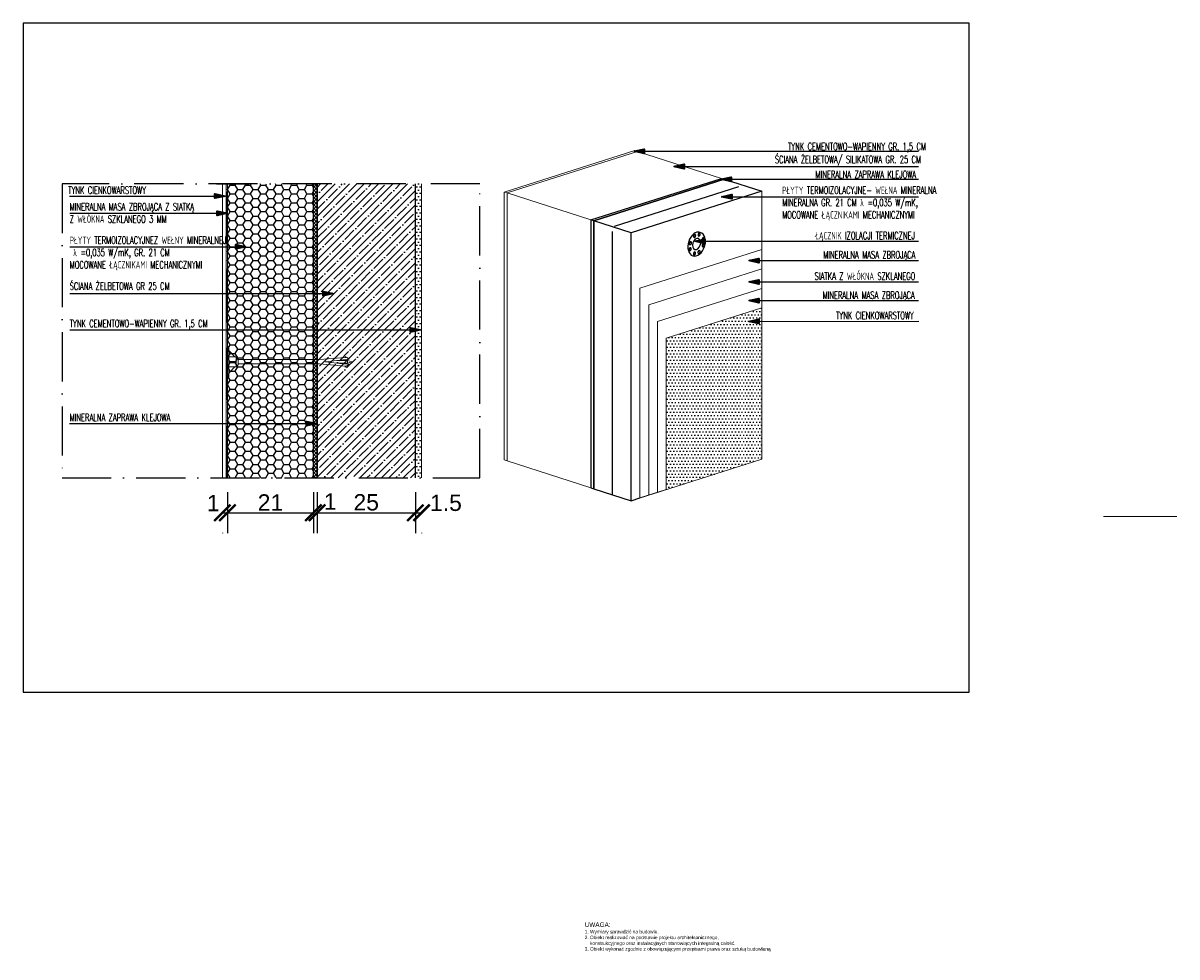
# Model space of a CAD drawing. Header units: millimetres. Extents: x -1427 to 15787, y -1578 to 5789.
# Tile 97 of 146: x 4136 to 4418, y 998 to 1226. Entities that reach past the tile are written whole.
import ezdxf

# ---------------------------------------------------------------- set-up
doc = ezdxf.new("R2010")
doc.units = ezdxf.units.MM
doc.linetypes.add('ACAD_ISO10W100', pattern=[18, 12, -3, 0, -3])
doc.linetypes.add('DASHED', pattern=[19.05, 12.7, -6.35])
for name, color, linetype, lineweight in [('A WIDOKOWE', 7, 'Continuous', 5), ('DESCR', 43, 'Continuous', 35), ('Widok', 1, 'Continuous', 15), ('WIDOK CIENKA', 199, 'Continuous', 9)]:
    doc.layers.add(name, color=color, linetype=linetype, lineweight=lineweight)
for name, color, linetype in [('A-op', 3, 'Continuous'), ('B-izolacja', 8, 'Continuous'), ('DESCR_POW', 43, 'Continuous'), ('H-hatch', 8, 'Continuous'), ('hatch', 7, 'Continuous'), ('SCHNITTLINIE', 2, 'ACAD_ISO10W100'), ('w.izolacyjna', 252, 'Continuous'), ('w.klejąca', 31, 'Continuous'), ('w.zbrojąca', 7, 'Continuous'), ('zaprawa', 250, 'Continuous'), ('łącznik', 8, 'Continuous'), ('ŚCIANY', 1, 'Continuous')]:
    doc.layers.add(name, color=color, linetype=linetype)
doc.styles.add('Arial', font='arial.ttf')
doc.styles.add('SIMPLEX', font='simplex.shx', dxfattribs={"width": 0.77})
doc.linetypes.add('BATTING', pattern='A,0.00254,-2.54,[134,ltypeshp.shx,S=2.54,R=0,X=-2.54,Y=0],-5.08,[134,ltypeshp.shx,S=2.54,R=180,X=2.54,Y=0],-2.54', length=10.16254)
doc.dimstyles.new('1-10', dxfattribs={"dimtxt": 4, "dimasz": 4, "dimexe": 0.18, "dimexo": 0.0625, "dimgap": 0.5, "dimtad": 1, "dimdec": 0, "dimzin": 0, "dimdsep": 46, "dimtxsty": 'Arial', "dimblk": 'ARCHTICK', "dimblk1": 'ST', "dimblk2": 'ST', "dimcen": 0, "dimse1": 1, "dimse2": 1, "dimclrd": 9, "dimclrt": 256, "dimadec": 0, "dimazin": 0, "dimtfac": 1, "dimtdec": 0, "dimtix": 1, "dimtofl": 0, "dimtmove": 2, "dimatfit": 3, "dimldrblk": 'ARCHTICK', "dimfxl": 1, "dimtolj": 1, "dimtzin": 0, "dimarcsym": 0})

# ---------------------------------------------------------------- blocks, each defined once
blk = doc.blocks.new('_ARCHTICK')
at = {"color": 0, "linetype": 'ByBlock', "const_width": 0.15}
blk.add_lwpolyline([(-0.5, -0.5), (0.5, 0.5)], dxfattribs=at)
blk = doc.blocks.new('*D170')
at = {"layer": 'A WIDOKOWE', "color": 0, "lineweight": -2, "ltscale": 3, "transparency": 16777216}
for p, q in [((4186.17, 1111.52), (4186.17, 1101.52)), ((4207.17, 1111.52), (4207.17, 1101.52))]:
    blk.add_line(p, q, dxfattribs=at)
at = {"layer": 'A WIDOKOWE', "color": 9, "lineweight": -2, "ltscale": 3, "transparency": 16777216}
blk.add_line((4186.17, 1106.52), (4207.17, 1106.52), dxfattribs=at)
at = {"layer": 'DEFPOINTS', "color": 0, "ltscale": 3, "transparency": 16777216}
for p in [(4186.17, 1119.68), (4207.17, 1119.68), (4207.17, 1106.52)]:
    blk.add_point(p, dxfattribs=at)
at = {"layer": 'A WIDOKOWE', "color": 9, "lineweight": -2, "ltscale": 3, "transparency": 16777216, "xscale": 4, "yscale": 4, "zscale": 4, "rotation": 180}
blk.add_blockref('_ARCHTICK', (4186.17, 1106.52), dxfattribs=at)
at = {"layer": 'A WIDOKOWE', "color": 9, "lineweight": -2, "ltscale": 3, "transparency": 16777216, "xscale": 4, "yscale": 4, "zscale": 4}
blk.add_blockref('_ARCHTICK', (4207.17, 1106.52), dxfattribs=at)
at = {"layer": 'A WIDOKOWE', "ltscale": 3, "transparency": 16777216, "insert": (4196.67, 1109.03), "char_height": 4, "attachment_point": 5, "style": 'Arial'}
blk.add_mtext('\\A1;21', dxfattribs=at)
blk = doc.blocks.new('ST')
at = {"color": 8}
blk.add_line((0, 10), (0, -10), dxfattribs=at)
blk.add_line((-5.303, -5.303), (5.303, 5.303))
blk = doc.blocks.new('*D171')
at = {"layer": 'A WIDOKOWE', "color": 0, "lineweight": -2, "ltscale": 3, "transparency": 16777216}
for p, q in [((4208.06, 1111.52), (4208.06, 1101.52)), ((4232.06, 1111.52), (4232.06, 1101.52))]:
    blk.add_line(p, q, dxfattribs=at)
at = {"layer": 'A WIDOKOWE', "color": 9, "lineweight": -2, "ltscale": 3, "transparency": 16777216}
blk.add_line((4208.06, 1106.52), (4232.06, 1106.52), dxfattribs=at)
at = {"layer": 'DEFPOINTS', "color": 0, "ltscale": 3, "transparency": 16777216}
for p in [(4208.06, 1119.68), (4232.06, 1119.68), (4232.06, 1106.52)]:
    blk.add_point(p, dxfattribs=at)
at = {"layer": 'A WIDOKOWE', "color": 9, "lineweight": -2, "ltscale": 3, "transparency": 16777216, "xscale": 4, "yscale": 4, "zscale": 4, "rotation": 180}
blk.add_blockref('_ARCHTICK', (4208.06, 1106.52), dxfattribs=at)
at = {"layer": 'A WIDOKOWE', "color": 9, "lineweight": -2, "ltscale": 3, "transparency": 16777216, "xscale": 4, "yscale": 4, "zscale": 4}
blk.add_blockref('_ARCHTICK', (4232.06, 1106.52), dxfattribs=at)
at = {"layer": 'A WIDOKOWE', "ltscale": 3, "transparency": 16777216, "insert": (4220.06, 1109.06), "char_height": 4, "attachment_point": 5, "style": 'Arial'}
blk.add_mtext('\\A1;25', dxfattribs=at)
blk = doc.blocks.new('Z$W@#27350')
at = {"layer": 'WIDOK CIENKA', "color": 1}
for p, q in [((0, 0), (0, 7.5)), ((0.35, 7.5), (0, 7.5)), ((0.35, 0), (0.35, 7.5)), ((1.85, 4.99), (0.35, 6.49)), ((0.35, 4.99), (2.1, 4.99)), ((1.85, 3.83), (0.35, 3.83)), ((1.85, 3.63), (0.35, 3.63)), ((1.85, 3.63), (1.85, 3.83)), ((2.1, 2.48), (2.1, 4.99)), ((2.6, 4.52), (2.1, 4.99)), ((2.6, 2.98), (2.1, 2.48)), ((2.6, 2.98), (2.6, 4.52)), ((2.6, 4.27), (22.46, 4.27)), ((2.6, 3.23), (22.46, 3.23)), ((22.46, 4.27), (28.71, 4.82)), ((22.46, 3.23), (28.71, 2.68)), ((28.15, 4.23), (23.89, 3.75)), ((28.15, 3.27), (23.89, 3.75)), ((26.73, 4.07), (29.35, 4.07)), ((26.73, 3.43), (29.35, 3.43)), ((29.71, 4.37), (28.15, 4.23)), ((29.71, 3.13), (28.15, 3.27)), ((28.71, 4.82), (28.78, 5.06)), ((28.78, 5.06), (28.89, 4.82)), ((28.89, 4.82), (29.1, 4.84)), ((29.1, 4.84), (29.71, 4.37)), ((29.1, 2.66), (29.71, 3.13)), ((30.44, 3.75), (29.35, 4.07)), ((29.35, 3.43), (29.35, 4.07)), ((30.44, 3.75), (29.35, 3.43)), ((0.35, 0), (0, 0)), ((1.85, 2.48), (0.35, 0.98)), ((0.35, 2.48), (2.1, 2.48)), ((28.71, 2.68), (28.78, 2.44)), ((28.78, 2.44), (28.89, 2.68)), ((28.89, 2.68), (29.1, 2.66))]:
    blk.add_line(p, q, dxfattribs=at)
blk = doc.blocks.new('*D172')
at = {"layer": 'DEFPOINTS', "color": 0, "ltscale": 3, "transparency": 16777216}
for p in [(4206.8, 1106.52), (4207.67, 1106.52), (4207.67, 1106.52)]:
    blk.add_point(p, dxfattribs=at)
at = {"layer": 'A WIDOKOWE', "ltscale": 3, "transparency": 16777216, "insert": (4211.27, 1109.28), "char_height": 4, "attachment_point": 5, "style": 'Arial'}
blk.add_mtext('\\A1;1', dxfattribs=at)
blk = doc.blocks.new('*D173')
at = {"layer": 'A WIDOKOWE', "color": 9, "lineweight": -2, "ltscale": 3, "transparency": 16777216}
blk.add_line((4232.06, 1106.52), (4233.56, 1106.52), dxfattribs=at)
at = {"layer": 'A WIDOKOWE', "color": 0, "lineweight": -2, "ltscale": 3, "transparency": 16777216}
for p, q in [((4232.06, 1101.65), (4232.06, 1101.52)), ((4233.56, 1101.65), (4233.56, 1101.52))]:
    blk.add_line(p, q, dxfattribs=at)
at = {"layer": 'DEFPOINTS', "color": 0, "ltscale": 3, "transparency": 16777216}
for p in [(4232.06, 1114.91, 1062.6), (4233.56, 1114.91, 1062.6), (4233.56, 1106.52)]:
    blk.add_point(p, dxfattribs=at)
at = {"layer": 'A WIDOKOWE', "color": 9, "lineweight": -2, "ltscale": 3, "transparency": 16777216, "xscale": 4, "yscale": 4, "zscale": 4, "rotation": 180}
blk.add_blockref('_ARCHTICK', (4232.06, 1106.52), dxfattribs=at)
at = {"layer": 'A WIDOKOWE', "color": 9, "lineweight": -2, "ltscale": 3, "transparency": 16777216, "xscale": 4, "yscale": 4, "zscale": 4}
blk.add_blockref('_ARCHTICK', (4233.56, 1106.52), dxfattribs=at)
at = {"layer": 'A WIDOKOWE', "ltscale": 3, "transparency": 16777216, "insert": (4239.52, 1108.94), "char_height": 4, "attachment_point": 5, "style": 'Arial'}
blk.add_mtext('\\A1;1.5', dxfattribs=at)
blk = doc.blocks.new('*D174')
at = {"layer": 'A WIDOKOWE', "color": 9, "lineweight": -2, "ltscale": 3, "transparency": 16777216}
blk.add_line((4184.94, 1106.52), (4186.17, 1106.52), dxfattribs=at)
at = {"layer": 'A WIDOKOWE', "color": 0, "lineweight": -2, "ltscale": 3, "transparency": 16777216}
for p, q in [((4184.94, 1101.65), (4184.94, 1101.52)), ((4186.17, 1101.65), (4186.17, 1101.52))]:
    blk.add_line(p, q, dxfattribs=at)
at = {"layer": 'DEFPOINTS', "color": 0, "ltscale": 3, "transparency": 16777216}
for p in [(4184.94, 1115.03, 1062.6), (4186.17, 1115.03, 1062.6), (4186.17, 1106.52)]:
    blk.add_point(p, dxfattribs=at)
at = {"layer": 'A WIDOKOWE', "color": 9, "lineweight": -2, "ltscale": 3, "transparency": 16777216, "xscale": 4, "yscale": 4, "zscale": 4, "rotation": 180}
blk.add_blockref('_ARCHTICK', (4184.94, 1106.52), dxfattribs=at)
at = {"layer": 'A WIDOKOWE', "color": 9, "lineweight": -2, "ltscale": 3, "transparency": 16777216, "xscale": 4, "yscale": 4, "zscale": 4}
blk.add_blockref('_ARCHTICK', (4186.17, 1106.52), dxfattribs=at)
at = {"layer": 'A WIDOKOWE', "ltscale": 3, "transparency": 16777216, "insert": (4182.7, 1108.9), "char_height": 4, "attachment_point": 5, "style": 'Arial'}
blk.add_mtext('\\A1;1', dxfattribs=at)

msp = doc.modelspace()

# ---------------------------------------------------------------- hatches: boundary and pattern name
at = {"layer": 'B-izolacja'}
h = msp.add_hatch(dxfattribs=at)
h.set_pattern_fill('HONEY', color=256, scale=10, style=0)
h.set_pattern_definition([(0, (-46093.1688, -14265.535), (1.875, 1.082531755), [1.25, -2.5]), (120, (-46093.1688, -14265.535), (-1.875, 1.082531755), [1.25, -2.5]), (60, (-46093.1688, -14265.535), (4e-16, 2.16506351), [-2.5, 1.25])])
h.paths.add_polyline_path([(4186.16539, 1115.02877), (4186.16539, 1186.79231), (4207.16539, 1186.79231), (4207.16539, 1115.02877)])
at = {"layer": 'DESCR'}
for points in [[(4287.93012, 1194.22531), (4287.93015, 1194.762), (4287.93017, 1195.29868), (4285.54888, 1194.76211)], [(4297.65578, 1190.50629), (4297.6558, 1191.04298), (4297.65583, 1191.57967), (4295.27454, 1191.04309)], [(4309.19305, 1187.40051), (4309.19307, 1187.9372), (4309.1931, 1188.47389), (4306.81181, 1187.93731)], [(4183.1139, 1184.35825), (4183.11387, 1183.82156), (4183.11385, 1183.28488), (4185.49513, 1183.82145)], [(4309.30054, 1183.13013), (4309.30056, 1183.66682), (4309.30059, 1184.20351), (4306.9193, 1183.66693)], [(4183.63703, 1180.17052), (4183.63701, 1179.63383), (4183.63698, 1179.09714), (4186.01827, 1179.63372)], [(4302.75114, 1172.24819), (4302.75117, 1172.78488), (4302.75119, 1173.32156), (4300.36991, 1172.78499)], [(4188.16429, 1171.95811), (4188.16426, 1171.42142), (4188.16424, 1170.88473), (4190.54552, 1171.42131)], [(4315.91828, 1167.55812), (4315.9183, 1168.09481), (4315.91833, 1168.6315), (4313.53704, 1168.09492)], [(4315.91828, 1162.3309), (4315.9183, 1162.86758), (4315.91833, 1163.40427), (4313.53704, 1162.86769)], [(4209.52171, 1160.55368), (4209.52169, 1160.01699), (4209.52166, 1159.4803), (4211.90295, 1160.01688)], [(4315.91828, 1157.78124), (4315.9183, 1158.31792), (4315.91833, 1158.85461), (4313.53704, 1158.31803)], [(4315.91828, 1152.69803), (4315.9183, 1153.23472), (4315.91833, 1153.77141), (4313.53704, 1153.23483)], [(4230.83871, 1151.69524), (4230.83869, 1151.15856), (4230.83866, 1150.62187), (4233.21995, 1151.15845)], [(4205.45691, 1128.83712), (4205.45688, 1128.30043), (4205.45686, 1127.76374), (4207.83814, 1128.30032)]]:
    msp.add_hatch(color=256, dxfattribs=at).paths.add_polyline_path(points)
at = {"layer": 'H-hatch'}
h = msp.add_hatch(dxfattribs=at)
h.set_pattern_fill('ANSI37', color=256, scale=5)
h.set_pattern_definition([(45, (-46093.16875, -14265.535), (-0.441941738, 0.441941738), []), (135, (-46093.16875, -14265.535), (-0.441941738, -0.441941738), [])])
h.paths.add_polyline_path([(4208.06479, 1115.02877), (4207.16539, 1115.02877), (4207.16539, 1186.79231), (4208.06479, 1186.79231)])
at = {"layer": 'hatch'}
h = msp.add_hatch(dxfattribs=at)
h.set_pattern_fill('ANSI35', color=256, scale=10, style=0)
h.set_pattern_definition([(45, (-46093.1688, -14265.535), (-1.76776695, 1.76776695), []), (45, (-46091.401, -14265.535), (-1.76776695, 1.76776695), [3.125, -0.625, 0, -0.625])])
h.paths.add_polyline_path([(4232.06479, 1115.02877), (4208.06479, 1115.02877), (4208.06479, 1186.79231), (4232.06479, 1186.79231), (4232.06479, 1115.02877)])
at = {"layer": 'hatch', "ltscale": 0.35}
h = msp.add_hatch(dxfattribs=at)
h.set_pattern_fill('DOTS', color=8, scale=0.5, style=0)
h.set_pattern_definition([(0, (-24676.3271, 28155.3377), (0.396875, 0.79375), [0, -0.79375])])
h.paths.add_polyline_path([(4233.56479, 1186.79231), (4232.06479, 1186.79231), (4232.06479, 1115.02877), (4233.56479, 1115.02877)])
at = {"layer": 'hatch', "extrusion": (-0.705576, 0.225947, -0.671648)}
h = msp.add_hatch(dxfattribs=at)
h.set_pattern_fill('ANSI37,_O', color=256, scale=0.3, angle=109.5089661)
h.set_pattern_definition([(244.509, (-2363.3603, -1388.8425), (0.859777, -0.409927), []), (334.509, (-2363.3603, -1388.8425), (0.409927, 0.859777), [])])
h.paths.add_polyline_path([(-2426.95693, -1408.37372), (-2422.44366, -1410.52557), (-2406.95035, -1378.03008), (-2367.23363, -1396.96635), (-2365.94252, -1394.25839), (-2410.1725, -1373.17027)])
at = {"layer": 'hatch', "ltscale": 0.35}
h = msp.add_hatch(dxfattribs=at)
h.set_pattern_fill('DOTS', color=8, scale=0.5, style=0)
h.set_pattern_definition([(0, (-24867.2342, 28558.3005), (0.396875, 0.79375), [0, -0.79375])])
h.paths.add_polyline_path([(4316.66272, 1153.23483), (4315.9183, 1153.23483), (4315.91828, 1152.69803), (4313.53704, 1153.23483), (4315.91833, 1153.77141), (4315.9183, 1153.23483), (4316.66272, 1153.23483), (4316.66272, 1156.55483), (4293.27779, 1149.13075), (4293.27779, 1112.16633), (4316.66272, 1119.5904)])
at = {"layer": 'w.klejąca', "extrusion": (-4.71845e-16, 0.947806, 0.318848)}
h = msp.add_hatch(dxfattribs=at)
h.set_pattern_fill('AR-CONC', color=8, scale=0.01, angle=224.8760996, style=0)
h.set_pattern_definition([(94.876, (-4274.8961, 1075.1164), (1.403485, 1.1725), [0.1905, -2.0955]), (39.876, (-4274.8961, 1075.1164), (-1.59779, 1.10523), [0.1524, -1.6764]), (145.327, (-4274.7792, 1075.214), (-0.194297, 2.27773), [0.1619, -1.7809]), (91.0603, (-4275.2546, 1075.4764), (2.2176, 1.61474), [0.28575, -3.14325]), (141.512, (-4275.0698, 1075.611), (-0.06345, 3.42841), [0.24285, -2.67135]), (36.06, (-4275.2546, 1075.4764), (-0.06344, 3.42841), [0.2286, -2.5146]), (65.876, (-4274.985, 1075.5656), (1.795956, 0.34507), [0.1905, -2.0955]), (10.876, (-4274.985, 1075.5656), (-0.861636, 1.74128), [0.1524, -1.6764]), (116.3275, (-4274.8353, 1075.5943), (0.934314, 2.08635), [0.1619, -1.7809]), (82.3761, (-4274.8961, 1075.1164), (-0.574713, 0.620978), [0, -1.65608, 0, -1.7018, 0, -1.68275]), (52.376, (-4274.8961, 1075.1164), (-0.233343, 1.181377), [0, -0.97028, 0, -1.61798, 0, -0.64135]), (12.3761, (-4275.2975, 1074.7167), (1.001262, 0.916099), [0, -0.635, 0, -1.9812, 0, -2.6289]), (2.376, (-4275.4775, 1074.5375), (0.87029, 1.225345), [0, -0.8255, 0, -1.31572, 0, -1.8669])])
h.paths.add_polyline_path([(-4274.89612, 1075.11638), (-4306.78466, 1043.36546), (-4307.49023, 1044.07409), (-4275.60169, 1075.82501)])
at = {"layer": 'zaprawa', "extrusion": (0.708634, 0.224972, -0.668749)}
h = msp.add_hatch(dxfattribs=at)
h.set_pattern_fill('AR-CONC', color=8, scale=0.01, angle=295.3949004, style=0)
h.set_pattern_definition([(75.395, (-170.7355, 4101.1917), (1.714163, 0.637318), [0.1905, -2.0955]), (20.395, (-170.7355, 4101.1917), (-1.13773, 1.574814), [0.1524, -1.6764]), (125.846, (-170.5927, 4101.2448), (0.576443, 2.212128), [0.1619, -1.7809]), (71.579, (-170.9534, 4101.6506), (2.62916, 0.782736), [0.28575, -3.14325]), (122.0305, (-170.7343, 4101.7158), (1.08355, 3.2533), [0.24285, -2.67135]), (16.579, (-170.9534, 4101.6506), (1.08356, 3.25329), [0.2286, -2.5146]), (46.395, (-170.6695, 4101.6448), (1.80822, -0.273632), [0.1905, -2.0955]), (351.395, (-170.6695, 4101.6448), (-0.231596, 1.928946), [0.1524, -1.6764]), (96.8463, (-170.5188, 4101.622), (1.57662, 1.655316), [0.1619, -1.7809]), (62.8949, (-170.73554, 4101.1917), (-0.3347167, 0.7770934), [0, -1.65608, 0, -1.7018, 0, -1.68275]), (32.8949, (-170.7355, 4101.1917), (0.174002, 1.191564), [0, -0.97028, 0, -1.61798, 0, -0.64135]), (352.8949, (-171.2472, 4100.9488), (1.2494574, 0.529735), [0, -0.635, 0, -1.9812, 0, -2.6289]), (342.8949, (-171.4767, 4100.8399), (1.229117, 0.864955), [0, -0.8255, 0, -1.31572, 0, -1.8669])])
h.paths.add_polyline_path([(-233.0683, 4071.60071), (-170.73554, 4101.19169), (-171.16439, 4102.09506), (-233.49716, 4072.50409)])
at = {"layer": 'zaprawa', "true_color": 0xe0e0e0, "extrusion": (0.705576, -0.225947, 0.671648)}
h = msp.add_hatch(color=254, dxfattribs=at)
h.dxf.hatch_style = 1
edge = h.paths.add_edge_path()
edge.add_ellipse((2427.89019, -1383.00223), major_axis=(0, 3), ratio=1, start_angle=0, end_angle=360, ccw=False)

# ---------------------------------------------------------------- linework, layer by layer
msp.add_line((4183.50486, 1186.79231, -4.8), (4191.50486, 1186.79231, -4.8))
at = {"elevation": -4.8}
msp.add_lwpolyline([(4136.27344, 1062.70678), (4367.27344, 1062.70678), (4367.27344, 1226.05678), (4136.27344, 1226.05678)], close=True, dxfattribs=at)
at = {"layer": 'A-op', "elevation": -4.8}
msp.add_lwpolyline([(4208.06479, 1115.02877), (4207.16539, 1115.02877), (4207.16539, 1186.79231), (4208.06479, 1186.79231)], close=True, dxfattribs=at)
at = {"layer": 'DESCR', "lineweight": 15}
msp.add_line((4400.07552, 1105.59964, 6880.68687), (4417.99936, 1105.59964, 5818.08678), dxfattribs=at)
at = {"layer": 'DESCR', "elevation": -4.8}
for points in [[(4287.93015, 1194.762), (4287.93012, 1194.22531), (4285.54888, 1194.76211), (4287.93017, 1195.29868)], [(4297.6558, 1191.04298), (4297.65578, 1190.50629), (4295.27454, 1191.04309), (4297.65583, 1191.57967)], [(4309.19307, 1187.9372), (4309.19305, 1187.40051), (4306.81181, 1187.93731), (4309.1931, 1188.47389)], [(4183.11387, 1183.82156), (4183.1139, 1184.35825), (4185.49513, 1183.82145), (4183.11385, 1183.28488)], [(4309.30056, 1183.66682), (4309.30054, 1183.13013), (4306.9193, 1183.66693), (4309.30059, 1184.20351)], [(4183.63701, 1179.63383), (4183.63703, 1180.17052), (4186.01827, 1179.63372), (4183.63698, 1179.09714)], [(4188.19683, 1171.45802), (4188.19685, 1171.99471), (4190.57809, 1171.45791), (4188.1968, 1170.92133)], [(4302.75117, 1172.78488), (4302.75114, 1172.24819), (4300.36991, 1172.78499), (4302.75119, 1173.32156)], [(4315.9183, 1168.09481), (4315.91828, 1167.55812), (4313.53704, 1168.09492), (4315.91833, 1168.6315)], [(4315.9183, 1162.86758), (4315.91828, 1162.3309), (4313.53704, 1162.86769), (4315.91833, 1163.40427)], [(4209.52169, 1160.01699), (4209.52171, 1160.55368), (4211.90295, 1160.01688), (4209.52166, 1159.4803)], [(4315.9183, 1158.31792), (4315.91828, 1157.78124), (4313.53704, 1158.31803), (4315.91833, 1158.85461)], [(4315.9183, 1153.23472), (4315.91828, 1152.69803), (4313.53704, 1153.23483), (4315.91833, 1153.77141)], [(4230.83312, 1151.16152), (4230.83314, 1151.69821), (4233.21438, 1151.16141), (4230.83309, 1150.62483)], [(4205.45688, 1128.30043), (4205.45691, 1128.83712), (4207.83814, 1128.30032), (4205.45686, 1127.76374)]]:
    msp.add_lwpolyline(points, close=True, dxfattribs=at)
at = {"layer": 'DESCR_POW'}
for p, q in [((4295.27454, 1191.04309, -4.8), (4354.93206, 1191.04309, -4.8)), ((4306.81181, 1187.93731, -4.8), (4354.93206, 1187.93731, -4.8)), ((4306.9193, 1183.66693, -4.8), (4354.93206, 1183.66693, -4.8)), ((4300.36991, 1172.78499, -4.8), (4354.93206, 1172.78499, -4.8)), ((4313.53704, 1168.09492, -4.8), (4354.93206, 1168.09492, -4.8)), ((4313.53704, 1162.86769, -4.8), (4354.93206, 1162.86769, -4.8)), ((4313.53704, 1158.31803, -4.8), (4354.93206, 1158.31803, -4.8)), ((4313.53704, 1153.23483, -4.8), (4355.01563, 1153.2591, -1067.40005))]:
    msp.add_line(p, q, dxfattribs=at)
at = {"layer": 'DESCR_POW', "elevation": -4.8}
for points in [[(4287.93015, 1194.76187), (4354.93206, 1194.76198)], [(4147.58218, 1183.82138), (4183.11387, 1183.82138)], [(4147.6595, 1179.63364), (4184.20643, 1179.63364)], [(4147.6595, 1171.45802), (4188.19683, 1171.45802)], [(4147.6595, 1160.01699), (4209.52169, 1160.01699)], [(4147.6595, 1151.1615), (4230.83312, 1151.16207)], [(4147.6482, 1128.30043), (4205.45688, 1128.30043)]]:
    msp.add_lwpolyline(points, dxfattribs=at)
at = {"layer": 'hatch', "linetype": 'BATTING', "ltscale": 13.5, "extrusion": (-2.77556e-17, 0.947806, 0.318848), "elevation": 1604.5775}
msp.add_lwpolyline([(-4280.7071, 1079.91421), (-4311.04227, 1049.70996)], dxfattribs=at)
at = {"layer": 'hatch', "linetype": 'BATTING', "ltscale": 9.5, "extrusion": (1.59513e-15, -0.947806, -0.318848)}
msp.add_lwpolyline([(4311.04227, 1049.70996), (4309.95222, 1049.31632), (4309.07751, 1048.97877), (4308.392, 1048.6877), (4307.86958, 1048.43348), (4307.48413, 1048.20651), (4307.20953, 1047.99716), (4307.01964, 1047.79583), (4306.88836, 1047.59289), (4306.79344, 1047.38066), (4306.72816, 1047.15921), (4306.68966, 1046.93054), (4306.67511, 1046.69665), (4306.68164, 1046.45953), (4306.70643, 1046.22118), (4306.74662, 1045.98361), (4306.79936, 1045.7488), (4306.86233, 1045.51871), (4306.93523, 1045.29501), (4307.01829, 1045.07934), (4307.11176, 1044.87333), (4307.21584, 1044.67861), (4307.33079, 1044.4968), (4307.45681, 1044.32954), (4307.59415, 1044.17846)], dxfattribs=at)
at = {"layer": 'hatch', "linetype": 'BATTING', "ltscale": 9.5, "extrusion": (0.708634, 0.224972, -0.668749)}
msp.add_lwpolyline([(-175.32471, 4107.30446), (-175.31864, 4106.14694), (-175.30249, 4105.24039), (-175.27652, 4104.54877), (-175.241, 4104.03607), (-175.19622, 4103.66624), (-175.14245, 4103.40328), (-175.07995, 4103.21114), (-175.00901, 4103.0538), (-174.93001, 4102.90152), (-174.8438, 4102.7497), (-174.75134, 4102.60004), (-174.65359, 4102.45422), (-174.55151, 4102.31394), (-174.44605, 4102.18089), (-174.33819, 4102.05677), (-174.22887, 4101.94326), (-174.11892, 4101.84174), (-174.00857, 4101.75237), (-173.89789, 4101.675), (-173.78697, 4101.60947), (-173.67589, 4101.55562), (-173.56474, 4101.51329), (-173.4536, 4101.48234), (-173.34255, 4101.4626), (-173.23164, 4101.45408), (-173.12072, 4101.4574), (-173.00961, 4101.47335), (-172.89813, 4101.50271), (-172.78609, 4101.54626), (-172.67332, 4101.60479), (-172.55963, 4101.67908), (-172.44483, 4101.76991), (-172.3294, 4101.87851), (-172.21636, 4102.00791), (-172.10941, 4102.16159), (-172.01222, 4102.34302), (-171.9285, 4102.55567), (-171.86191, 4102.80302), (-171.81614, 4103.08855), (-171.79488, 4103.41571)], dxfattribs=at)
at = {"layer": 'hatch', "linetype": 'BATTING', "ltscale": 14.5, "extrusion": (-0.708634, -0.224972, 0.668749), "elevation": -2270.76135}
msp.add_lwpolyline([(236.21085, 4078.41108), (175.03174, 4107.45439)], dxfattribs=at)
at = {"layer": 'hatch', "linetype": 'BATTING', "ltscale": 9.5, "extrusion": (-2.77556e-17, 0.947806, 0.318848)}
msp.add_lwpolyline([(-4280.7071, 1079.91421), (-4281.8107, 1080.28487), (-4282.67613, 1080.5924), (-4283.33634, 1080.84579), (-4283.8243, 1081.05399), (-4284.17297, 1081.22598), (-4284.4153, 1081.37074), (-4284.58425, 1081.49723), (-4284.71279, 1081.61442), (-4284.82826, 1081.73009), (-4284.93558, 1081.84723), (-4285.03404, 1081.9676), (-4285.12294, 1082.09301), (-4285.20159, 1082.22523), (-4285.26929, 1082.36606), (-4285.32534, 1082.51726), (-4285.36903, 1082.68064), (-4285.39802, 1082.85775), (-4285.40332, 1083.04926), (-4285.37428, 1083.25562), (-4285.30026, 1083.47728), (-4285.17062, 1083.71467), (-4284.97473, 1083.96825), (-4284.70193, 1084.23846), (-4284.34159, 1084.52576)], dxfattribs=at)
at = {"layer": 'SCHNITTLINIE', "elevation": -4.8}
msp.add_lwpolyline([(4145.81477, 1115.02877), (4247.81596, 1115.02877), (4247.82047, 1186.79231), (4145.81477, 1186.79231), (4145.81477, 1115.02877)], close=True, dxfattribs=at)
at = {"layer": 'w.izolacyjna', "extrusion": (-2.77556e-17, 0.947806, 0.318848), "elevation": 1535.5775}
msp.add_lwpolyline([(-4284.77418, 1085.03726), (-4286.90008, 1082.92053)], dxfattribs=at)
at = {"layer": 'w.zbrojąca', "color": 8, "extrusion": (8.11102e-16, -0.947806, -0.318848), "elevation": -1604.5775}
for points in [[(4274.89612, 1075.11638), (4306.78466, 1043.36546), (4307.49023, 1044.07409), (4275.60169, 1075.82501)], [(4275.60169, 1075.82501), (4307.49023, 1044.07409), (4316.66272, 1053.28634), (4284.77418, 1085.03726)]]:
    msp.add_lwpolyline(points, close=True, dxfattribs=at)
at = {"layer": 'w.zbrojąca', "color": 8, "extrusion": (0.708634, 0.224972, -0.668749), "elevation": 2270.76135}
for points in [[(-233.49716, 4072.50409), (-171.16439, 4102.09506), (-170.73554, 4101.19169), (-233.0683, 4071.60071)], [(-239.07227, 4084.24794), (-176.7395, 4113.83892), (-171.16439, 4102.09506), (-233.49716, 4072.50409)]]:
    msp.add_lwpolyline(points, close=True, dxfattribs=at)
at = {"layer": 'Widok'}
msp.add_line((4254.43441, 1119.18239, 1489.14018), (4253.72884, 1119.40833, 1485.23126), dxfattribs=at)
at = {"layer": 'Widok', "extrusion": (8.11102e-16, -0.947806, -0.318848), "elevation": -1594.98217}
msp.add_lwpolyline([(4253.72884, 1025.33437), (4285.61738, 993.58345), (4286.32295, 994.29208), (4254.43441, 1026.043)], close=True, dxfattribs=at)
at = {"layer": 'Widok', "color": 0, "extrusion": (8.11102e-16, -0.947806, -0.318848), "elevation": -1604.5775}
msp.add_lwpolyline([(4306.78466, 1043.36546), (4286.32295, 1022.81506), (4254.43441, 1054.56599)], dxfattribs=at)
at = {"layer": 'Widok'}
for points, elevation in [([(4286.32295, 1194.70471), (4254.43441, 1184.58098), (4254.43441, 1119.18239)], 1481.04702), ([(4184.94403, 1115.02877), (4184.94403, 1186.79231)], -4.8), ([(4185.86539, 1115.02877), (4185.86539, 1186.79231)], -4.8), ([(4185.86539, 1115.02877), (4185.86539, 1186.79231)], -4.8), ([(4186.16539, 1115.02877), (4186.16539, 1186.79231)], -4.8), ([(4186.16539, 1115.02877), (4186.16539, 1186.79231)], -4.8), ([(4207.16539, 1115.02877), (4207.16539, 1186.79231)], -4.8), ([(4233.56479, 1115.02877), (4233.56479, 1186.79231)], -4.8), ([(4274.89612, 1178.02852), (4306.78466, 1188.15225)], 1530.6185), ([(4253.72884, 1184.80693), (4253.72884, 1119.40833)], 1480.37537)]:
    msp.add_lwpolyline(points, dxfattribs=dict(at, elevation=elevation))
at = {"layer": 'Widok', "color": 8, "elevation": 1530.6185}
msp.add_lwpolyline([(4274.89612, 1178.02852), (4254.43441, 1184.58098)], dxfattribs=at)
at = {"layer": 'Widok', "extrusion": (-0.705576, 0.225947, -0.671648), "elevation": -3792.1285}
msp.add_lwpolyline([(-2445.00998, -1399.76633), (-2382.72695, -1429.46185), (-2363.3603, -1388.84248), (-2425.64334, -1359.14696)], close=True, dxfattribs=at)
at = {"layer": 'Widok', "color": 8, "extrusion": (-0.705576, 0.225947, -0.671648), "elevation": -3792.1285}
msp.add_lwpolyline([(-2368.52474, -1399.67431), (-2364.65141, -1391.55044), (-2413.39466, -1368.31046), (-2431.47019, -1406.22187), (-2417.9304, -1412.67742), (-2403.7282, -1382.88988)], close=True, dxfattribs=at)
at = {"layer": 'Widok', "color": 8, "extrusion": (0.705576, -0.225947, 0.671648), "elevation": 3792.1285}
msp.add_lwpolyline([(2422.44366, -1410.52557), (2426.95693, -1408.37372), (2410.1725, -1373.17027), (2365.94252, -1394.25839), (2367.23363, -1396.96635), (2406.95035, -1378.03008), (2422.44366, -1410.52557)], close=True, dxfattribs=at)
at = {"layer": 'Widok', "extrusion": (-2.77556e-17, 0.947806, 0.318848), "elevation": 1535.5775}
msp.add_lwpolyline([(-4254.43441, 1054.56599), (-4254.43441, 1054.56599), (-4274.89612, 1075.11638)], dxfattribs=at)
at = {"layer": 'WIDOK CIENKA', "linetype": 'DASHED', "elevation": -4.8}
msp.add_lwpolyline([(4186.01539, 1115.02877), (4186.01539, 1186.79231)], dxfattribs=at)
msp.add_lwpolyline([(4186.01539, 1115.02877), (4186.01539, 1186.79231)], dxfattribs=at)
at = {"layer": 'łącznik', "extrusion": (-0.705576, 0.225947, -0.671648)}
msp.add_circle((-2427.89019, -1383.00223, -3792.1285), 3, dxfattribs=at)
at = {"layer": 'łącznik', "color": 8, "extrusion": (-0.705576, 0.225947, -0.671648)}
for centre, radius in [((-2430.28028, -1382.83455, -3792.1285), 0.4), ((-2427.63595, -1380.76162, -3792.1285), 0.4), ((-2427.89019, -1383.00223, -3792.1285), 1.41039), ((-2429.60885, -1381.42629, -3792.1285), 0.4), ((-2429.52011, -1384.71666, -3792.1285), 0.4), ((-2428.11748, -1385.38541, -3792.1285), 0.4), ((-2426.20163, -1381.35881, -3792.1285), 0.4), ((-2425.53239, -1383.3199, -3792.1285), 0.4), ((-2426.20909, -1384.73922, -3792.1285), 0.4)]:
    msp.add_circle(centre, radius, dxfattribs=at)
at = {"layer": 'ŚCIANY', "elevation": -4.8}
for points in [[(4208.06479, 1115.02877), (4208.06479, 1186.79231)], [(4232.06479, 1115.02877), (4232.06479, 1186.79231)]]:
    msp.add_lwpolyline(points, dxfattribs=at)

# ---------------------------------------------------------------- block references
at = {"layer": 'A WIDOKOWE', "ltscale": 3}
msp.add_blockref('Z$W@#27350', (4186.16539, 1139.63687, -4.8), dxfattribs=at)

# ---------------------------------------------------------------- texts
at = {"insert": (4273.38675, 1006.55729, 1046971.24402), "char_height": 1.12, "width": 46.5070066, "attachment_point": 1, "style": 'Arial'}
msp.add_mtext('UWAGA:\\P{\\H0.75x;1. Wymiary sprawdzić na budowie.\\P2. Obiekt realizować na podstawie projektu architektonicznego,  \\P    konstrukcyjnego oraz instalacyjnych stanowiących integralną całość.\\P3. Obiekt wykonać zgodnie z obowiązującymi przepisami prawa oraz sztuką budowlaną}', dxfattribs=at)
at = {"layer": 'DESCR', "lineweight": 18, "char_height": 1.8, "width": 100.525991, "attachment_point": 1, "style": 'SIMPLEX'}
for s, insert in [('\\pxsm1.5;{\\W0.6;TYNK CEMENTOWO-WAPIENNY GR. 1,5 CM}', (4323.04726, 1196.82176, -4.8)), ('{\\W0.6;ŚCIANA ŻELBETOWA/ SILIKATOWA GR. 25 CM}', (4319.83713, 1193.6791, -4.8)), ('\\pxsm1.5;{\\W0.6;MINERALNA ZAPRAWA KLEJOWA}', (4329.74587, 1190.00048, -4.8)), ('{\\W0.6;TYNK CIENKOWARSTOWY}', (4147.28808, 1186.16166, -4.8)), ('{\\W0.6;PŁYTY TERMOIZOLACYJNE- WEŁNA MINERALNA\\PMINERALNA GR. 21 CM \\C0;λ\\C256; =0,035 W/mK,  \\PMOCOWANE ŁĄCZNIKAMI MECHANICZNYMI}', (4321.61698, 1186.14189, -4.8)), ('{\\W0.6;MINERALNA MASA ZBROJĄCA Z SIATKĄ \\PZ WŁÓKNA SZKLANEGO 3 MM}', (4147.66116, 1182.12896, -4.8)), ('{\\W0.6;ŁĄCZNIK IZOLACJI TERMICZNEJ}', (4329.67465, 1175.0668, -4.8)), ('{\\W0.6;PŁYTY TERMOIZOLACYJNEZ WEŁNY MINERALNEJ \\P \\C0;λ\\C256; =0,035 W/mK, GR. 21 CM \\PMOCOWANE ŁĄCZNIKAMI MECHANICZNYMI}', (4147.66116, 1173.95334, -4.8)), ('{\\W0.6;MINERALNA MASA ZBROJĄCA }', (4331.63593, 1170.38492, -4.8)), ('{\\W0.6;SIATKA Z WŁÓKNA SZKLANEGO }', (4329.543, 1165.16593, -4.8)), ('{\\W0.6;ŚCIANA ŻELBETOWA GR 25 CM}', (4147.66116, 1162.74364, -4.8)), ('{\\W0.6;MINERALNA MASA ZBROJĄCA }', (4331.47256, 1160.52767, -4.8)), ('{\\W0.6;TYNK CIENKOWARSTOWY}', (4334.77444, 1155.59938, -1067.40005)), ('\\pxsm1.5;{\\W0.6;TYNK CEMENTOWO-WAPIENNY GR. 1,5 CM}', (4147.66116, 1153.59886, -4.8)), ('\\pxsm1.5;{\\W0.6;MINERALNA ZAPRAWA KLEJOWA}', (4147.6493, 1130.68072, -4.8))]:
    msp.add_mtext(s, dxfattribs=dict(at, insert=insert))

# ---------------------------------------------------------------- dimensions: what is measured, and where the dimension line sits
at = {"layer": 'A WIDOKOWE', "ltscale": 3}
dim = msp.add_linear_dim(base=(4207.16539, 1106.51905, -4.8), p1=(4186.16539, 1119.67589, -4.8), p2=(4207.16539, 1119.67589, -4.8), dimstyle='1-10', override={"dimexe": 5, "dimse1": 0, "dimse2": 0, "dimfxl": 5, "dimfxlon": 1}, dxfattribs=at)
dim.commit()
dim.dimension.update_dxf_attribs({"geometry": '*D170', "text_midpoint": (4196.66539, 1109.02724, -4.8)})
dim = msp.add_linear_dim(base=(4232.06479, 1106.51905, -4.8), p1=(4208.06479, 1119.67589, -4.8), p2=(4232.06479, 1119.67589, -4.8), text='25', dimstyle='1-10', override={"dimexe": 5, "dimse1": 0, "dimse2": 0, "dimfxl": 5, "dimfxlon": 1}, dxfattribs=at)
dim.commit()
dim.dimension.update_dxf_attribs({"geometry": '*D171', "text_midpoint": (4220.06479, 1109.06134, -4.8)})
dim = msp.add_linear_dim(base=(4186.16539, 1106.51905, -1067.40005), p1=(4184.94403, 1115.02877, -4.8), p2=(4186.16539, 1115.02877, -4.8), dimstyle='1-10', override={"dimexe": 5, "dimse1": 0, "dimse2": 0, "dimfxl": 5, "dimfxlon": 1}, dxfattribs=at)
dim.commit()
dim.dimension.update_dxf_attribs({"geometry": '*D174', "text_midpoint": (4182.70204, 1108.90325, -1067.40005), "dimtype": 160})
dim = msp.add_linear_dim(base=(4233.56479, 1106.51905, -1067.40005), p1=(4232.06479, 1114.91334, -4.8), p2=(4233.56479, 1114.91334, -4.8), text='1.5', dimstyle='1-10', override={"dimexe": 5, "dimse1": 0, "dimse2": 0, "dimfxl": 5, "dimfxlon": 1}, dxfattribs=at)
dim.commit()
dim.dimension.update_dxf_attribs({"geometry": '*D173', "text_midpoint": (4239.52384, 1108.93566, -1067.40005), "dimtype": 160})
dim = msp.add_linear_dim(base=(4207.66512, 1106.51905, -1067.40005), p1=(4206.79934, 1106.51905, -1067.40005), p2=(4207.66512, 1106.51905, -1067.40005), dimstyle='1-10', dxfattribs=at)
dim.commit()
dim.dimension.update_dxf_attribs({"geometry": '*D172', "text_midpoint": (4211.26735, 1109.28442, -1067.40005), "dimtype": 160})

doc.saveas('drawing.dxf')
